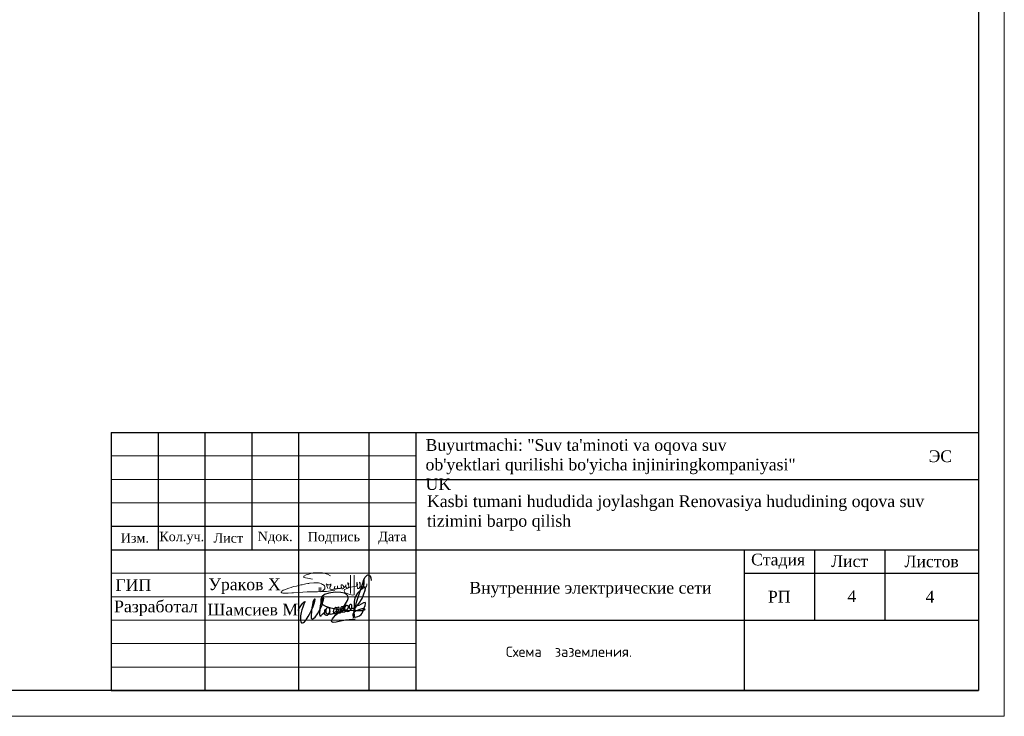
# Model space of a CAD drawing. Header units: metres. Extents: x 705633 to 708863, y 4309165 to 4309462.
# Tile 18 of 25: x 708161 to 708371, y 4309165 to 4309314. Entities that reach past the tile are written whole.
import ezdxf

# ---------------------------------------------------------------- set-up
doc = ezdxf.new("R2010")
doc.units = ezdxf.units.M
doc.header["$LTSCALE"] = 0.5
doc.layers.add('SHTAMP', color=3, linetype='Continuous')
doc.layers.add('Титульный лист', color=7, linetype='Continuous')
for name, color, linetype, lineweight in [('STR. Format', 7, 'Continuous', 40), ('Графа', 7, 'Continuous', 30), ('Графа 20', 7, 'Continuous', 20), ('ПЛАН', 250, 'Continuous', 30), ('Слой размерная', 7, 'Continuous', 13), ('Формат', 7, 'Continuous', 25)]:
    doc.layers.add(name, color=color, linetype=linetype, lineweight=lineweight)
doc.styles.add('Arial UPS', font='times.ttf', dxfattribs={"height": 2.5})
doc.styles.get("Standard").update_dxf_attribs({"font": 'times.ttf'})
doc.styles.add('Times New Roman', font='times.ttf')
doc.styles.add('ГОСТ', font='isocpeur.ttf')

# ---------------------------------------------------------------- blocks, each defined once
blk = doc.blocks.new('A$C194E077B')
at = {"color": 5, "lineweight": 20}
for points in [[(-162, 200), (-240, 221), (-364, 241), (-364, 276), (-310, 307), (-248, 324), (-145, 351), (-37, 351), (76, 351), (195, 319), (266, 278)], [(835, 300), (835, -171), (799, -177), (729, -165), (620, -121), (593, -75), (602, -42), (665, -20), (730, 7), (798, 17), (885, 36), (885, 36), (905, 45)], [(748, 299), (746, -138)], [(42, -99), (83, -76), (96, -68), (110, -53), (122, -42), (131, -27), (137, -5), (137, 22), (125, 42), (110, 57), (100, 67), (80, 78), (58, 91), (13, 103), (-19, 112), (-87, 112), (-127, 112), (-231, 105), (-249, 100), (-271, 100), (-317, 88), (-348, 80), (-409, 70), (-436, 66), (-497, 49), (-543, 37), (-617, 24), (-665, 5), (-728, -12), (-787, -37), (-841, -58), (-859, -64), (-880, -77), (-894, -91), (-904, -101), (-904, -112), (-894, -123), (-871, -130), (-840, -134), (-808, -134), (-760, -134), (-737, -134), (-654, -127), (-612, -124), (-491, -116), (-389, -109), (-287, -102), (-158, -97), (-39, -97), (85, -89), (174, -89), (222, -82), (269, -75), (318, -67), (369, -63), (369, -63)], [(0, 0), (0, -92)], [(41, 2), (41, -98)], [(203, -24), (196, 1), (191, 21), (185, 44), (185, 65), (176, 81), (169, 93), (189, 73), (200, 70), (220, 70), (242, 70), (259, 75), (272, 78), (279, 90), (279, 70), (274, 51), (262, 26), (252, 0), (252, -16), (261, -33), (282, -45), (303, -50), (329, -43), (347, -33), (361, -19), (368, -6), (371, 33), (368, -6), (372, -22), (382, -27), (392, -33), (406, -29), (418, -26), (433, -12), (438, -3), (438, 39), (438, -3), (453, -18), (464, -25), (477, -25), (504, -20), (521, -3), (528, 9), (524, 23), (522, 41), (522, 48), (526, 55), (535, 63), (549, 63), (569, 49), (579, 25), (585, 1), (580, -18), (565, -26), (549, -26), (531, -8), (528, 9)], [(593, 2), (615, 20), (621, 30), (635, 45), (637, 70), (635, 45), (635, 19), (646, 1), (664, -10), (680, -10), (701, 0), (705, 13), (705, 35), (699, 66), (686, 94), (680, 122)], [(682, 123), (691, 107), (705, 87), (717, 87)], [(898, 116), (898, 60), (906, 31), (917, -11)], [(910, 55), (903, 116)], [(952, -13), (967, 14), (978, 53), (978, 112), (973, 131)], [(962, 114), (967, 97), (978, 53), (987, 20), (1013, 5), (1032, 10), (1061, 39), (1076, 96), (1076, 123), (1074, 180)], [(1064, 182), (1056, 151), (1045, 113), (1045, 80), (1055, 46), (1070, 20), (1088, 9), (1109, 9), (1132, 31), (1138, 57), (1138, 93)]]:
    blk.add_lwpolyline(points, dxfattribs=at)
for centre, radius, start, end in [((681, 122), 1.13, 41.4, 190.5897), ((901, 116), 2.8, 15.3098, 164.5601), ((899, 54), 10.7, 301.2071, 10.1496), ((979, 116), 16.6, 111.912, 188.6151), ((1068, 178), 5.72, 18.1801, 138.9915), ((935, -4), 19.1, 202.8625, 330.9274)]:
    blk.add_arc(centre, radius, start, end, dxfattribs=at)
blk = doc.blocks.new('подпись')
at = {"color": 5, "lineweight": 25, "ltscale": 100}
for points in [[(0, 0), (-197, 126), (-197, 309), (-123, 591), (567, 1632), (953, 2109), (1273, 2414), (1527, 2589), (1215, 1792), (928, 1029), (653, 301), (452, -351), (337, -1266), (279, -1948), (312, -2490), (402, -2825), (550, -3092), (838, -3149), (1109, -3069), (1379, -2844), (1823, -2349), (2373, -1422), (2702, -820), (3274, 231), (3712, 1254), (3950, 2044), (4122, 2646), (4211, 2957), (4211, 3165), (4040, 3165), (3851, 2974), (3638, 2341), (3506, 1674), (3350, 976), (3274, 231), (3120, -1415), (3120, -1857), (3317, -2036), (3605, -2048), (3851, -1891), (4171, -1590), (4828, -736), (5198, -126), (5526, 553), (5978, 1354), (6150, 1952), (6273, 2417), (6429, 2974), (6479, 3340), (6421, 3531), (6214, 3468), (6044, 3207), (5855, 2707), (5740, 2219), (5543, 1396), (5452, 721), (5411, -824), (5461, -1293), (5617, -1293), (5822, -1224), (5929, -1113), (6273, -759), (6627, -458), (6988, -4), (7045, 320), (6939, 431), (6799, 332), (6709, 53), (6700, -324), (6717, -835), (6955, -991), (7218, -1090), (7530, -1056), (7694, -915), (7834, -793), (8039, -515), (8113, -294), (8146, 53), (8129, 576), (7965, 831), (7710, 907), (7407, 862), (7218, 698), (7054, 351), (7012, -4), (7054, -324), (7210, -671), (7456, -747), (7694, -660), (7883, -515), (8055, -370), (8146, -202), (8211, -4), (8129, 65), (7973, -160), (7990, -469), (8055, -770), (8417, -824), (8712, -759), (8967, -637), (9230, -458), (9509, -225), (9780, -15), (9977, 286), (10034, 629), (9977, 831), (9706, 907), (9468, 785), (9279, 553), (9098, 198), (9041, -149), (9090, -435), (9369, -602), (9706, -648), (9911, -480), (10174, -225), (10420, 42), (10510, 297), (10584, 698), (10568, 919), (10420, 1029), (10207, 976), (10010, 698), (9886, 419), (9854, 19), (9886, -271), (10108, -435), (10412, -458), (10855, -458), (11085, -347), (11274, -149), (11545, 88), (11791, 343), (11865, 530), (11800, 896), (11520, 1098), (11241, 1098), (11052, 907), (10962, 553), (11020, 187), (11274, -191), (11611, -271), (12013, -206), (12284, -46), (12596, 210), (12842, 507), (13056, 896), (13064, 1239), (12933, 1437), (12686, 1510), (12407, 1510), (12169, 1251), (12046, 946), (12071, 358), (12292, 92), (12686, -76), (13105, -8), (13524, 259), (13779, 480), (13959, 751), (13992, 1163), (14008, 1575), (13828, 1742), (13549, 1720), (13302, 1476), (13261, 1174), (13327, 717), (13639, 595), (14017, 648), (14362, 782), (14731, 961), (15125, 1228), (15511, 1540), (15955, 2143), (16685, 3313), (17038, 4339), (17548, 5552), (17580, 6032), (17392, 6143), (17194, 6143), (16833, 5990), (16193, 5479), (15462, 4778), (15068, 4042), (14772, 3424), (14616, 2547), (14575, 1575), (14534, -259), (14624, -1304), (14608, -1571), (14509, -1796), (14378, -1750), (14378, -1449), (14821, 583), (15035, 1498), (15240, 2360), (16053, 5014), (16858, 7447), (17203, 8388), (17548, 9017), (17942, 9475), (18172, 9647), (18574, 9475), (18829, 9334), (19058, 8846), (19149, 8160)], [(14813, -2173), (13228, -2295), (12276, -2455), (10970, -2715), (9780, -2959), (9016, -3058), (8614, -2879), (8515, -2555), (8819, -2032), (9180, -1590), (9599, -1129), (10954, 61), (11537, 782), (12276, 1910), (12785, 2795), (12982, 3378), (13007, 3779), (12842, 4164), (12440, 4484), (11980, 4724), (11052, 4945), (9525, 5029), (7850, 4785), (6725, 4362), (5978, 3759), (5699, 3115), (5715, 2555), (5855, 2131), (6339, 1670), (6963, 1285), (8031, 946), (9985, 480), (11405, 252), (12851, 210), (14312, 153), (14780, 175)], [(14756, 172), (16102, 122), (16866, 194), (17342, 294), (17531, 404), (17416, 522), (16973, 572), (16603, 553), (16119, 435), (15404, 153), (14945, -65), (14608, -267), (14370, -477), (14238, -785), (14206, -1216), (14353, -1502), (14977, -1605), (15593, -1453), (16004, -1266), (16423, -927), (16726, -557), (16907, -175), (17104, 362), (17285, 824), (17531, 1521), (17638, 2009), (17498, 2238), (17104, 2219), (16464, 1842), (15823, 1502), (15437, 1373), (15347, 1350), (15306, 1350)]]:
    blk.add_lwpolyline(points, dxfattribs=at)
blk = doc.blocks.new('shtamp')
at = {"layer": 'Графа'}
for p, q in [((-958.64, -109.4), (-773.64, -109.4)), ((-958.64, -109.4), (-958.64, -164.4)), ((-948.64, -109.4), (-948.64, -134.4)), ((-938.64, -109.4), (-938.64, -164.4)), ((-928.64, -109.4), (-928.64, -134.4)), ((-918.64, -109.4), (-918.64, -164.4)), ((-903.64, -109.4), (-903.64, -164.4)), ((-893.64, -109.4), (-893.64, -164.4)), ((-773.64, -109.4), (-773.64, -164.4)), ((-893.64, -119.4), (-773.64, -119.4)), ((-958.64, -129.4), (-893.64, -129.4)), ((-958.64, -134.4), (-773.64, -134.4)), ((-823.64, -134.4), (-823.64, -164.4)), ((-808.64, -134.4), (-808.64, -149.4)), ((-793.64, -134.4), (-793.64, -149.4)), ((-823.64, -139.4), (-773.64, -139.4)), ((-893.64, -149.4), (-773.64, -149.4)), ((-958.64, -164.4), (-773.64, -164.4))]:
    blk.add_line(p, q, dxfattribs=at)
at = {"layer": 'Графа 20'}
for p, q in [((-958.64, -114.4), (-893.64, -114.4)), ((-958.64, -119.4), (-893.64, -119.4)), ((-958.64, -124.4), (-893.64, -124.4)), ((-958.64, -139.4), (-893.64, -139.4)), ((-958.64, -144.4), (-893.64, -144.4)), ((-958.64, -149.4), (-893.64, -149.4)), ((-958.64, -154.4), (-893.64, -154.4)), ((-958.64, -159.4), (-893.64, -159.4))]:
    blk.add_line(p, q, dxfattribs=at)
at = {"color": 7, "lineweight": 30, "xscale": 0.008941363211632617, "yscale": 0.008941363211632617, "zscale": 0.008941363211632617}
blk.add_blockref('A$C194E077B', (-914.26, -142.47), dxfattribs=at)
at = {"color": 0, "linetype": 'ByBlock', "lineweight": 25, "xscale": 0.0008018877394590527, "yscale": 0.0008018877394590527, "zscale": 0.0008018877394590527}
blk.add_blockref('подпись', (-918.5, -147.47), dxfattribs=at)
at = {"layer": 'ПЛАН', "color": 18, "lineweight": 9, "true_color": 0x000000, "insert": (-957.73, -140.68), "char_height": 2.5, "width": 7.3567, "attachment_point": 1, "line_spacing_factor": 0.6, "style": 'Times New Roman'}
blk.add_mtext('ГИП', dxfattribs=at)
at = {"layer": 'Слой размерная', "color": 7, "lineweight": 20, "attachment_point": 5}
for s, insert, char_height, width in [('{\\fTimes New Roman|b0|i0|c204|p18;Изм.}', (-953.59, -131.9), 2, 10.0865), ('{\\fTimes New Roman|b0|i0|c204|p18;Кол.уч.}', (-943.59, -131.9), 2, 9.9135), ('{\\fTimes New Roman|b0|i0|c204|p18;Лист}', (-933.64, -131.9), 2, 10), ('{\\fTimes New Roman|b0|i0|c0|p18;N\\fTimes New Roman|b0|i0|c204|p18;док.}', (-923.64, -131.86), 2, 10), ('{\\fTimes New Roman|b0|i0|c204|p18;Подпись}', (-911.14, -131.9), 2, 15), ('{\\fTimes New Roman|b0|i0|c204|p18;Дата}', (-898.64, -131.9), 2, 10), ('{\\fTimes New Roman|b0|i0|c204|p18;РП}', (-816.15, -144.4, -293.72), 2.5, 20), ('4', (-783.99, -144.4, -293.72), 2.5, 20)]:
    blk.add_mtext(s, dxfattribs=dict(at, insert=insert, char_height=char_height, width=width))
at = {"layer": 'Слой размерная', "color": 7, "linetype": 'Continuous', "lineweight": 20, "char_height": 2.5, "attachment_point": 5}
for s, insert, width in [('{\\fTimes New Roman|b0|i0|c204|p18;Стадия}', (-816.39, -136.85, -293.72), 20), ('{\\fTimes New Roman|b0|i0|c204|p18;Лист}', (-801.14, -136.85, -293.72), 15), ('{\\fTimes New Roman|b0|i0|c204|p18;Листов}', (-783.64, -136.9, -293.72), 20)]:
    blk.add_mtext(s, dxfattribs=dict(at, insert=insert, width=width))
at = {"layer": 'Титульный лист', "linetype": 'Continuous', "ltscale": 1000, "char_height": 2.5, "attachment_point": 1, "style": 'Arial UPS'}
for s, insert, width in [('\\pxql;{\\C7;Buyurtmachi: "Suv ta\'minoti va oqova suv ob\'yektlari qurilishi bo\'yicha injiniringkompaniyasi" UK}', (-891.58, -110.81), 80.0407), ('{\\C250;ЭС}', (-784.28, -113.21), 65.1575), ('\\pxql;{\\H1.00436x;\\C7;Kasbi tumani hududida joylashgan Renovasiya hududining oqova suv\\Ptizimini barpo\\C256; qilish}', (-891.28, -122.79), 134.0404), ('{\\fTimes New Roman|b0|i0|c204|p18;\\C250;Внутренние электрические сети}', (-882.24, -141.25), 65.1575)]:
    blk.add_mtext(s, dxfattribs=dict(at, insert=insert, width=width))
at = {"layer": 'Формат', "color": 7, "ltscale": 100, "char_height": 2.5, "width": 20, "attachment_point": 5}
for s, insert in [('Ураков Х', (-930.18, -142.17)), ('Разработал', (-949.08, -146.89)), ('Шамсиев М', (-928.43, -147.17))]:
    blk.add_mtext(s, dxfattribs=dict(at, insert=insert))

msp = doc.modelspace()

# ---------------------------------------------------------------- linework, layer by layer
at = {"layer": 'STR. Format', "lineweight": 13, "ltscale": 30}
for p in [(708371.48, 4309462.03), (707951.48, 4309165.03)]:
    msp.add_line(p, (708371.48, 4309165.03), dxfattribs=at)
at = {"layer": 'STR. Format', "color": 0, "linetype": 'ByBlock', "lineweight": 30, "ltscale": 30}
for p, q in [((708365.98, 4309456.53), (708365.98, 4309170.53)), ((708365.98, 4309170.53), (707973.48, 4309170.53))]:
    msp.add_line(p, q, dxfattribs=at)

# ---------------------------------------------------------------- block references
at = {"color": 1, "lineweight": 50}
msp.add_blockref('shtamp', (709139.62, 4309334.93), dxfattribs=at)

# ---------------------------------------------------------------- texts
at = {"insert": (708338.02, 4309191.9), "char_height": 2.5, "width": 2.7364, "attachment_point": 1}
msp.add_mtext('4', dxfattribs=at)
at = {"layer": 'SHTAMP', "color": 0, "lineweight": 0, "insert": (708278.63, 4309175.13, 69.97), "char_height": 2.2, "width": 70, "attachment_point": 5, "style": 'ГОСТ'}
msp.add_mtext('Схема  заземления.\\P\\P ', dxfattribs=at)

doc.saveas('drawing.dxf')
